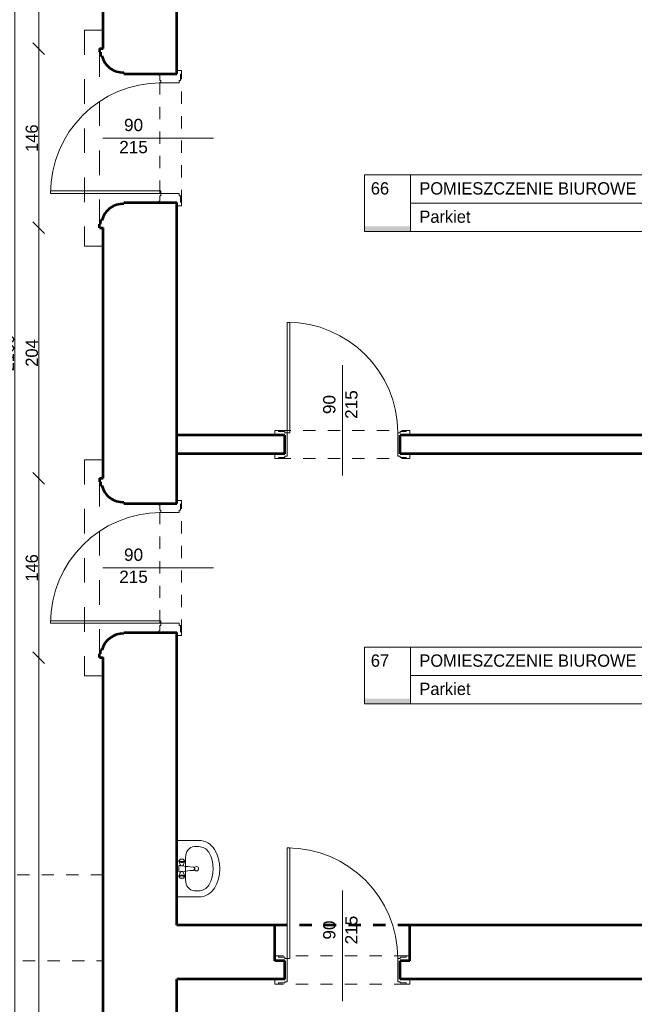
# Model space of a CAD drawing. Header units: inches. Extents: x -21887 to 84279, y -131485 to 67836.
# Tile 241 of 256: x 66622 to 71628, y 38926 to 46946. Entities that reach past the tile are written whole.
import ezdxf

# ---------------------------------------------------------------- set-up
doc = ezdxf.new("R2010")
doc.units = ezdxf.units.IN
doc.header["$MEASUREMENT"] = 0
doc.linetypes.add('Dashed', pattern=[400, 200, -200])
doc.linetypes.add('Dashed copy', pattern=[200, 100, -100])
doc.layers.get('0').update_dxf_attribs({"lineweight": 13})
doc.layers.get('Defpoints').update_dxf_attribs({"lineweight": 13})
for name, color, linetype, lineweight in [('AI_MURY', 7, 'Continuous', 53), ('Dimensioning', 7, 'Continuous', 13), ('DRZWI', 7, 'Continuous', 13), ('dzialowki', 7, 'Continuous', 53), ('Furniture & Equipment', 7, 'Continuous', 13), ('OPISY TABELKI', 7, 'Continuous', 13), ('PODCIAGI', 7, 'Continuous', 13)]:
    doc.layers.add(name, color=color, linetype=linetype, lineweight=lineweight)
doc.styles.add('GENERATED_STYLE_7', font='txt')
doc.styles.add('GENERATED_STYLE_8', font='txt')
doc.styles.add('GENERATED_STYLE_9', font='txt')
doc.styles.add('Style-Courier New', font='txt')
doc.dimstyles.new('Dimstyle_4', dxfattribs={"dimtxt": 100, "dimasz": 95, "dimexe": 0, "dimexo": 0, "dimgap": 0.09, "dimtad": 1, "dimdec": 0, "dimlfac": 0.1, "dimzin": 0, "dimdsep": 46, "dimlunit": 5, "dimtxsty": 'GENERATED_STYLE_7', "dimblk": 'ARROWHEAD_6', "dimcen": 0.09, "dimclrd": 161, "dimclre": 161, "dimclrt": 7, "dimadec": 0, "dimazin": 0, "dimtfac": 1, "dimtdec": 0, "dimtmove": 0, "dimatfit": 3, "dimfxl": 0, "dimtolj": 1, "dimtzin": 0, "dimarcsym": 0})

# ---------------------------------------------------------------- blocks, each defined once
blk = doc.blocks.new('Basin 01_59')
at = {"layer": 'Furniture & Equipment', "color": 9, "linetype": 'Continuous'}
for p, q in [((0, 350), (0, 171.8)), ((460, 350), (0, 350)), ((153.8, 321.1), (152.8, 318.2)), ((153.8, 321.1), (152.8, 318.2)), ((155.1, 323.5), (153.8, 321.1)), ((155.1, 323.5), (153.8, 321.1)), ((156.5, 325.5), (155.1, 323.5)), ((156.5, 325.5), (155.1, 323.5)), ((158.1, 327), (156.5, 325.5)), ((158.1, 327), (156.5, 325.5)), ((162.6, 330.7), (158.1, 327)), ((162.6, 330.7), (158.1, 327)), ((159.8, 327.9), (158.1, 327)), ((159.8, 327.9), (158.1, 327)), ((161.5, 328.2), (159.8, 327.9)), ((161.5, 328.2), (159.8, 327.9)), ((163.2, 327.9), (161.5, 328.2)), ((163.2, 327.9), (161.5, 328.2)), ((164.6, 331.8), (162.6, 330.7)), ((164.6, 331.8), (162.6, 330.7)), ((164.9, 327), (163.2, 327.9)), ((164.9, 327), (163.2, 327.9)), ((166.7, 332.2), (164.6, 331.8)), ((166.7, 332.2), (164.6, 331.8)), ((166.5, 325.5), (164.9, 327)), ((166.5, 325.5), (164.9, 327)), ((167.9, 323.5), (166.5, 325.5)), ((167.9, 323.5), (166.5, 325.5)), ((168.8, 331.8), (166.7, 332.2)), ((168.8, 331.8), (166.7, 332.2)), ((169.2, 321.1), (167.9, 323.5)), ((169.2, 321.1), (167.9, 323.5)), ((170.8, 330.7), (168.8, 331.8)), ((202.4, 320), (168.8, 331.8)), ((170.8, 330.7), (168.8, 331.8)), ((202.4, 320), (168.8, 331.8)), ((170.2, 318.2), (169.2, 321.1)), ((170.2, 318.2), (169.2, 321.1)), ((172.7, 329), (170.8, 330.7)), ((172.7, 329), (170.8, 330.7)), ((174.4, 326.6), (172.7, 329)), ((174.4, 326.6), (172.7, 329)), ((175.9, 323.6), (174.4, 326.6)), ((175.9, 323.6), (174.4, 326.6)), ((177.1, 320.2), (175.9, 323.6)), ((177.1, 320.2), (175.9, 323.6)), ((205.2, 331.2), (205, 330.7)), ((205.2, 331.2), (205, 330.7)), ((205, 330.7), (205, 330.2)), ((205, 330.7), (205, 330.2)), ((205, 330.2), (205, 318.2)), ((205, 330.2), (205, 318.2)), ((205.4, 331.7), (205.2, 331.2)), ((205.4, 331.7), (205.2, 331.2)), ((205.7, 332.1), (205.4, 331.7)), ((205.7, 332.1), (205.4, 331.7)), ((206.1, 332.5), (205.7, 332.1)), ((206.1, 332.5), (205.7, 332.1)), ((206.5, 332.8), (206.1, 332.5)), ((206.5, 332.8), (206.1, 332.5)), ((207, 333), (206.5, 332.8)), ((207, 333), (206.5, 332.8)), ((207.5, 333.2), (207, 333)), ((207.5, 333.2), (207, 333)), ((208, 333.2), (207.5, 333.2)), ((208, 333.2), (207.5, 333.2)), ((252, 333.2), (208, 333.2)), ((252, 333.2), (208, 333.2)), ((252.5, 333.2), (252, 333.2)), ((252.5, 333.2), (252, 333.2)), ((253, 333), (252.5, 333.2)), ((253, 333), (252.5, 333.2)), ((253.5, 332.8), (253, 333)), ((253.5, 332.8), (253, 333)), ((253.9, 332.5), (253.5, 332.8)), ((253.9, 332.5), (253.5, 332.8)), ((254.3, 332.1), (253.9, 332.5)), ((254.3, 332.1), (253.9, 332.5)), ((254.6, 331.7), (254.3, 332.1)), ((254.6, 331.7), (254.3, 332.1)), ((254.8, 331.2), (254.6, 331.7)), ((254.8, 331.2), (254.6, 331.7)), ((255, 330.7), (254.8, 331.2)), ((255, 330.7), (254.8, 331.2)), ((255, 330.2), (255, 330.7)), ((255, 330.2), (255, 330.7)), ((255, 318.2), (255, 330.2)), ((255, 318.2), (255, 330.2)), ((257.6, 320), (291.2, 331.8)), ((257.6, 320), (291.2, 331.8)), ((284.1, 323.6), (282.9, 320.2)), ((284.1, 323.6), (282.9, 320.2)), ((285.6, 326.6), (284.1, 323.6)), ((285.6, 326.6), (284.1, 323.6)), ((287.3, 329), (285.6, 326.6)), ((287.3, 329), (285.6, 326.6)), ((289.2, 330.7), (287.3, 329)), ((289.2, 330.7), (287.3, 329)), ((291.2, 331.8), (289.2, 330.7)), ((291.2, 331.8), (289.2, 330.7)), ((290.8, 321.1), (289.8, 318.2)), ((290.8, 321.1), (289.8, 318.2)), ((292.1, 323.5), (290.8, 321.1)), ((292.1, 323.5), (290.8, 321.1)), ((293.3, 332.2), (291.2, 331.8)), ((293.3, 332.2), (291.2, 331.8)), ((293.5, 325.5), (292.1, 323.5)), ((293.5, 325.5), (292.1, 323.5)), ((295.4, 331.8), (293.3, 332.2)), ((295.4, 331.8), (293.3, 332.2)), ((295.1, 327), (293.5, 325.5)), ((295.1, 327), (293.5, 325.5)), ((296.8, 327.9), (295.1, 327)), ((296.8, 327.9), (295.1, 327)), ((297.4, 330.7), (295.4, 331.8)), ((297.4, 330.7), (295.4, 331.8)), ((298.5, 328.2), (296.8, 327.9)), ((298.5, 328.2), (296.8, 327.9)), ((297.4, 330.7), (301.9, 327)), ((297.4, 330.7), (301.9, 327)), ((300.2, 327.9), (298.5, 328.2)), ((300.2, 327.9), (298.5, 328.2)), ((301.9, 327), (300.2, 327.9)), ((301.9, 327), (300.2, 327.9)), ((303.5, 325.5), (301.9, 327)), ((303.5, 325.5), (301.9, 327)), ((304.9, 323.5), (303.5, 325.5)), ((304.9, 323.5), (303.5, 325.5)), ((306.2, 321.1), (304.9, 323.5)), ((306.2, 321.1), (304.9, 323.5)), ((307.2, 318.2), (306.2, 321.1)), ((307.2, 318.2), (306.2, 321.1)), ((460, 350), (460, 171.8)), ((138.9, 278.2), (138.9, 278.2)), ((321.1, 278.2), (138.9, 278.2)), ((151.7, 311.7), (151.5, 308.2)), ((151.7, 311.7), (151.5, 308.2)), ((151.5, 308.2), (151.7, 304.7)), ((151.5, 308.2), (151.7, 304.7)), ((152.1, 315), (151.7, 311.7)), ((152.1, 315), (151.7, 311.7)), ((151.7, 304.7), (152.1, 301.4)), ((151.7, 304.7), (152.1, 301.4)), ((152.8, 318.2), (152.1, 315)), ((152.8, 318.2), (152.1, 315)), ((152.1, 301.4), (152.8, 298.2)), ((152.1, 301.4), (152.8, 298.2)), ((152.8, 298.2), (153.8, 295.3)), ((152.8, 298.2), (153.8, 295.3)), ((153.8, 295.3), (155.1, 292.9)), ((153.8, 295.3), (155.1, 292.9)), ((155.1, 292.9), (156.5, 290.9)), ((155.1, 292.9), (156.5, 290.9)), ((156.5, 290.9), (158.1, 289.4)), ((156.5, 290.9), (158.1, 289.4)), ((158.1, 289.4), (159.8, 288.5)), ((162.6, 285.6), (158.1, 289.4)), ((158.1, 289.4), (159.8, 288.5)), ((162.6, 285.6), (158.1, 289.4)), ((159.8, 288.5), (161.5, 288.2)), ((159.8, 288.5), (161.5, 288.2)), ((161.5, 288.2), (163.2, 288.5)), ((161.5, 288.2), (163.2, 288.5)), ((162.6, 285.6), (164.6, 284.6)), ((162.6, 285.6), (164.6, 284.6)), ((163.2, 288.5), (164.9, 289.4)), ((163.2, 288.5), (164.9, 289.4)), ((164.6, 284.6), (166.7, 284.2)), ((164.6, 284.6), (166.7, 284.2)), ((164.9, 289.4), (166.5, 290.9)), ((164.9, 289.4), (166.5, 290.9)), ((166.5, 290.9), (167.9, 292.9)), ((166.5, 290.9), (167.9, 292.9)), ((166.7, 284.2), (168.8, 284.6)), ((166.7, 284.2), (168.8, 284.6)), ((167.9, 292.9), (169.2, 295.3)), ((167.9, 292.9), (169.2, 295.3)), ((202.4, 296.4), (168.8, 284.6)), ((202.4, 296.4), (168.8, 284.6)), ((168.8, 284.6), (170.8, 285.6)), ((168.8, 284.6), (170.8, 285.6)), ((169.2, 295.3), (170.2, 298.2)), ((169.2, 295.3), (170.2, 298.2)), ((170.9, 315), (170.2, 318.2)), ((170.9, 315), (170.2, 318.2)), ((170.2, 298.2), (170.9, 301.4)), ((170.2, 298.2), (170.9, 301.4)), ((170.8, 285.6), (172.7, 287.4)), ((170.8, 285.6), (172.7, 287.4)), ((171.4, 311.7), (170.9, 315)), ((171.4, 311.7), (170.9, 315)), ((170.9, 301.4), (171.4, 304.7)), ((170.9, 301.4), (171.4, 304.7)), ((171.5, 308.2), (171.4, 311.7)), ((171.5, 308.2), (171.4, 311.7)), ((171.4, 304.7), (171.5, 308.2)), ((171.4, 304.7), (171.5, 308.2)), ((172.7, 287.4), (174.4, 289.8)), ((172.7, 287.4), (174.4, 289.8)), ((174.4, 289.8), (175.9, 292.8)), ((174.4, 289.8), (175.9, 292.8)), ((175.9, 292.8), (177.1, 296.2)), ((175.9, 292.8), (177.1, 296.2)), ((178, 316.4), (177.1, 320.2)), ((178, 316.4), (177.1, 320.2)), ((177.1, 296.2), (178, 300)), ((177.1, 296.2), (178, 300)), ((178.5, 312.4), (178, 316.4)), ((178.5, 312.4), (178, 316.4)), ((178, 300), (178.5, 304)), ((178, 300), (178.5, 304)), ((178.7, 308.2), (178.5, 312.4)), ((178.7, 308.2), (178.5, 312.4)), ((178.5, 304), (178.7, 308.2)), ((178.5, 304), (178.7, 308.2)), ((203.4, 319.5), (202.4, 320)), ((203.4, 319.5), (202.4, 320)), ((202.4, 296.4), (203.4, 296.9)), ((202.4, 296.4), (203.4, 296.9)), ((204.3, 318.6), (203.4, 319.5)), ((204.3, 318.6), (203.4, 319.5)), ((203.4, 296.9), (204.3, 297.8)), ((203.4, 296.9), (204.3, 297.8)), ((205.2, 317.4), (204.3, 318.6)), ((205.2, 317.4), (204.3, 318.6)), ((204.3, 297.8), (205.2, 299)), ((204.3, 297.8), (205.2, 299)), ((206.7, 318.2), (204.6, 318.2)), ((206.7, 318.2), (204.6, 318.2)), ((207.1, 298.2), (204.6, 298.2)), ((207.1, 298.2), (204.6, 298.2)), ((205, 298.2), (205, 296.2)), ((205, 298.2), (205, 296.2)), ((205, 296.2), (205, 295.7)), ((205, 296.2), (205, 295.7)), ((205, 295.7), (205.2, 295.2)), ((205, 295.7), (205.2, 295.2)), ((205.9, 315.9), (205.2, 317.4)), ((205.9, 315.9), (205.2, 317.4)), ((205.2, 299), (205.9, 300.5)), ((205.2, 299), (205.9, 300.5)), ((205.2, 295.2), (208.1, 288.3)), ((205.2, 295.2), (208.1, 288.3)), ((206.5, 314.2), (205.9, 315.9)), ((206.5, 314.2), (205.9, 315.9)), ((205.9, 300.5), (206.5, 302.2)), ((205.9, 300.5), (206.5, 302.2)), ((207, 312.3), (206.5, 314.2)), ((207, 312.3), (206.5, 314.2)), ((206.5, 302.2), (207, 304.1)), ((206.5, 302.2), (207, 304.1)), ((207.2, 310.3), (207, 312.3)), ((207.2, 310.3), (207, 312.3)), ((207, 304.1), (207.2, 306.1)), ((207, 304.1), (207.2, 306.1)), ((207.3, 308.2), (207.2, 310.3)), ((207.3, 308.2), (207.2, 310.3)), ((207.2, 306.1), (207.3, 308.2)), ((207.2, 306.1), (207.3, 308.2)), ((208, 288.6), (210.7, 276.6)), ((208, 288.6), (210.7, 276.6)), ((210.7, 276.6), (213, 260.3)), ((210.7, 276.6), (213, 260.3)), ((213, 260.4), (215, 239.3)), ((213, 260.4), (215, 239.3)), ((247, 260.4), (245, 239.3)), ((247, 260.4), (245, 239.3)), ((249.3, 276.6), (247, 260.3)), ((249.3, 276.6), (247, 260.3)), ((252, 288.6), (249.3, 276.6)), ((252, 288.6), (249.3, 276.6)), ((254.8, 295.2), (251.9, 288.3)), ((254.8, 295.2), (251.9, 288.3)), ((252.8, 310.3), (252.7, 308.2)), ((252.8, 310.3), (252.7, 308.2)), ((252.7, 308.2), (252.8, 306.1)), ((252.7, 308.2), (252.8, 306.1)), ((253, 312.3), (252.8, 310.3)), ((253, 312.3), (252.8, 310.3)), ((252.8, 306.1), (253, 304.1)), ((252.8, 306.1), (253, 304.1)), ((253.5, 314.2), (253, 312.3)), ((253.5, 314.2), (253, 312.3)), ((253, 304.1), (253.5, 302.2)), ((253, 304.1), (253.5, 302.2)), ((255.4, 298.2), (253.2, 298.2)), ((255.4, 298.2), (253.2, 298.2)), ((255.4, 318.2), (253.5, 318.2)), ((255.4, 318.2), (253.5, 318.2)), ((254.1, 315.9), (253.5, 314.2)), ((254.1, 315.9), (253.5, 314.2)), ((253.5, 302.2), (254.1, 300.5)), ((253.5, 302.2), (254.1, 300.5)), ((254.8, 317.4), (254.1, 315.9)), ((254.8, 317.4), (254.1, 315.9)), ((254.1, 300.5), (254.8, 299)), ((254.1, 300.5), (254.8, 299)), ((255.7, 318.6), (254.8, 317.4)), ((255.7, 318.6), (254.8, 317.4)), ((254.8, 299), (255.7, 297.8)), ((254.8, 299), (255.7, 297.8)), ((254.8, 295.2), (255, 295.7)), ((254.8, 295.2), (255, 295.7)), ((255, 296.2), (255, 298.2)), ((255, 296.2), (255, 298.2)), ((255, 295.7), (255, 296.2)), ((255, 295.7), (255, 296.2)), ((256.6, 319.5), (255.7, 318.6)), ((256.6, 319.5), (255.7, 318.6)), ((255.7, 297.8), (256.6, 296.9)), ((255.7, 297.8), (256.6, 296.9)), ((257.6, 320), (256.6, 319.5)), ((257.6, 320), (256.6, 319.5)), ((256.6, 296.9), (257.6, 296.4)), ((256.6, 296.9), (257.6, 296.4)), ((257.6, 296.4), (291.2, 284.6)), ((257.6, 296.4), (291.2, 284.6)), ((281.5, 312.4), (281.3, 308.2)), ((281.5, 312.4), (281.3, 308.2)), ((281.3, 308.2), (281.5, 304)), ((281.3, 308.2), (281.5, 304)), ((282, 316.4), (281.5, 312.4)), ((282, 316.4), (281.5, 312.4)), ((281.5, 304), (282, 300)), ((281.5, 304), (282, 300)), ((282.9, 320.2), (282, 316.4)), ((282.9, 320.2), (282, 316.4)), ((282, 300), (282.9, 296.2)), ((282, 300), (282.9, 296.2)), ((282.9, 296.2), (284.1, 292.8)), ((282.9, 296.2), (284.1, 292.8)), ((284.1, 292.8), (285.6, 289.8)), ((284.1, 292.8), (285.6, 289.8)), ((285.6, 289.8), (287.3, 287.4)), ((285.6, 289.8), (287.3, 287.4)), ((287.3, 287.4), (289.2, 285.6)), ((287.3, 287.4), (289.2, 285.6)), ((288.6, 311.7), (288.5, 308.2)), ((288.6, 311.7), (288.5, 308.2)), ((288.5, 308.2), (288.6, 304.7)), ((288.5, 308.2), (288.6, 304.7)), ((289.1, 315), (288.6, 311.7)), ((289.1, 315), (288.6, 311.7)), ((288.6, 304.7), (289.1, 301.4)), ((288.6, 304.7), (289.1, 301.4)), ((289.8, 318.2), (289.1, 315)), ((289.8, 318.2), (289.1, 315)), ((289.1, 301.4), (289.8, 298.2)), ((289.1, 301.4), (289.8, 298.2)), ((289.2, 285.6), (291.2, 284.6)), ((289.2, 285.6), (291.2, 284.6)), ((289.8, 298.2), (290.8, 295.3)), ((289.8, 298.2), (290.8, 295.3)), ((290.8, 295.3), (292.1, 292.9)), ((290.8, 295.3), (292.1, 292.9)), ((291.2, 284.6), (293.3, 284.2)), ((291.2, 284.6), (293.3, 284.2)), ((292.1, 292.9), (293.5, 290.9)), ((292.1, 292.9), (293.5, 290.9)), ((293.3, 284.2), (295.4, 284.6)), ((293.3, 284.2), (295.4, 284.6)), ((293.5, 290.9), (295.1, 289.4)), ((293.5, 290.9), (295.1, 289.4)), ((295.1, 289.4), (296.8, 288.5)), ((295.1, 289.4), (296.8, 288.5)), ((295.4, 284.6), (297.4, 285.6)), ((295.4, 284.6), (297.4, 285.6)), ((296.8, 288.5), (298.5, 288.2)), ((296.8, 288.5), (298.5, 288.2)), ((297.4, 285.6), (301.9, 289.4)), ((297.4, 285.6), (301.9, 289.4)), ((298.5, 288.2), (300.2, 288.5)), ((298.5, 288.2), (300.2, 288.5)), ((300.2, 288.5), (301.9, 289.4)), ((300.2, 288.5), (301.9, 289.4)), ((301.9, 289.4), (303.5, 290.9)), ((301.9, 289.4), (303.5, 290.9)), ((303.5, 290.9), (304.9, 292.9)), ((303.5, 290.9), (304.9, 292.9)), ((304.9, 292.9), (306.2, 295.3)), ((304.9, 292.9), (306.2, 295.3)), ((306.2, 295.3), (307.2, 298.2)), ((306.2, 295.3), (307.2, 298.2)), ((307.9, 315), (307.2, 318.2)), ((307.9, 315), (307.2, 318.2)), ((307.2, 298.2), (307.9, 301.4)), ((307.2, 298.2), (307.9, 301.4)), ((308.3, 311.7), (307.9, 315)), ((308.3, 311.7), (307.9, 315)), ((307.9, 301.4), (308.3, 304.7)), ((307.9, 301.4), (308.3, 304.7)), ((308.5, 308.2), (308.3, 311.7)), ((308.5, 308.2), (308.3, 311.7)), ((308.3, 304.7), (308.5, 308.2)), ((308.3, 304.7), (308.5, 308.2)), ((50, 207.5), (50, 171.8)), ((215, 239.3), (216.8, 216.1)), ((215, 239.3), (216.8, 216.1)), ((217, 214), (216.8, 216.1)), ((217, 214), (216.8, 216.1)), ((217, 213.9), (217, 214)), ((217, 213.9), (217, 214)), ((217.6, 211.9), (217, 213.9)), ((217.6, 211.9), (217, 213.9)), ((218.6, 210.1), (217.6, 211.9)), ((218.6, 210.1), (217.6, 211.9)), ((220, 208.3), (218.6, 210.1)), ((220, 208.3), (218.6, 210.1)), ((221.6, 206.9), (220, 208.3)), ((221.6, 206.9), (220, 208.3)), ((223.5, 205.7), (221.6, 206.9)), ((223.5, 205.7), (221.6, 206.9)), ((225.6, 204.9), (223.5, 205.7)), ((225.6, 204.9), (223.5, 205.7)), ((225, 204.9), (223.9, 205.6)), ((226.6, 204.2), (225, 204.9)), ((227.7, 204.3), (225.6, 204.9)), ((227.7, 204.3), (225.6, 204.9)), ((228.3, 203.8), (226.6, 204.2)), ((230, 204.2), (227.7, 204.3)), ((230, 204.2), (227.7, 204.3)), ((230, 203.7), (228.3, 203.8)), ((232.3, 204.3), (230, 204.2)), ((232.3, 204.3), (230, 204.2)), ((231.7, 203.8), (230, 203.7)), ((233.4, 204.2), (231.7, 203.8)), ((234.4, 204.9), (232.3, 204.3)), ((234.4, 204.9), (232.3, 204.3)), ((235, 204.9), (233.4, 204.2)), ((236.5, 205.7), (234.4, 204.9)), ((236.5, 205.7), (234.4, 204.9)), ((236.1, 205.6), (235, 204.9)), ((238.4, 206.9), (236.5, 205.7)), ((238.4, 206.9), (236.5, 205.7)), ((240, 208.3), (238.4, 206.9)), ((240, 208.3), (238.4, 206.9)), ((241.4, 210.1), (240, 208.3)), ((241.4, 210.1), (240, 208.3)), ((242.4, 211.9), (241.4, 210.1)), ((242.4, 211.9), (241.4, 210.1)), ((243, 213.9), (242.4, 211.9)), ((243, 213.9), (242.4, 211.9)), ((243.2, 216.1), (243, 214)), ((243.2, 216.1), (243, 214)), ((243, 213.9), (243, 214)), ((243, 213.9), (243, 214)), ((245, 239.3), (243.2, 216.1)), ((245, 239.3), (243.2, 216.1)), ((410, 207.5), (410, 171.8))]:
    blk.add_line(p, q, dxfattribs=at)
at = {"layer": 'Furniture & Equipment', "color": 9, "linetype": 'Continuous', "flags": 128}
for points in [[(138.9, 278.2), (121.6, 276.9), (104.9, 272.8), (89.5, 266.3), (76, 257.5), (65, 246.8), (56.8, 234.5), (51.7, 221.3), (50, 207.5)], [(410, 207.5), (408.3, 221.3), (403.2, 234.5), (395, 246.8), (384, 257.5), (370.5, 266.3), (355.1, 272.8), (338.4, 276.9), (321.1, 278.2)], [(0, 171.8), (1.2, 152.1), (5, 132.7), (11.1, 114.1), (19.5, 96.5), (30.1, 80.2), (42.7, 65.6), (56.9, 52.9), (72.7, 42.3)], [(50, 171.8), (50.8, 159.2), (53.2, 146.8), (57.1, 134.9), (62.5, 123.6), (69.3, 113.2), (77.3, 103.8), (86.4, 95.7), (96.5, 89)], [(363.5, 89), (373.6, 95.7), (382.7, 103.8), (390.7, 113.2), (397.5, 123.6), (402.9, 134.9), (406.8, 146.8), (409.2, 159.2), (410, 171.8)], [(387.3, 42.3), (403.1, 52.9), (417.3, 65.6), (429.9, 80.2), (440.5, 96.5), (448.9, 114.1), (455, 132.7), (458.8, 152.1), (460, 171.8)], [(96.5, 89), (128, 73.4), (161.1, 62.2), (195.3, 55.3), (230, 53), (264.7, 55.3), (298.9, 62.2), (332, 73.4), (363.5, 89)], [(72.7, 42.3), (109.8, 24), (148.8, 10.8), (189.1, 2.7), (230, 0), (270.9, 2.7), (311.2, 10.8), (350.2, 24), (387.3, 42.3)]]:
    blk.add_lwpolyline(points, dxfattribs=at)
at = {"layer": 'Furniture & Equipment', "color": 9, "linetype": 'Continuous'}
blk.add_circle((230, 188.9), 17.5, dxfattribs=at)
blk = doc.blocks.new('ARROWHEAD_6')
at = {"color": 0, "linetype": 'Continuous'}
for p, q in [((0, 0), (-1, 0)), ((-0.5, -0.5), (0.5, 0.5))]:
    blk.add_line(p, q, dxfattribs=at)
blk = doc.blocks.new('*U325')
at = {"layer": 'Defpoints', "color": 0, "linetype": 'Continuous'}
for p in [(66582.8, 55030.7), (67300.5, 55030.7), (67300.5, 33430.7)]:
    blk.add_point(p, dxfattribs=at)
at = {"layer": 'Dimensioning', "color": 161, "linetype": 'Continuous', "lineweight": -2}
for p, q in [((66583, 55030.7), (66582.8, 55030.7)), ((66582.8, 33525.7), (66582.8, 54935.7)), ((66583, 33430.7), (66582.8, 33430.7))]:
    blk.add_line(p, q, dxfattribs=at)
at = {"layer": 'Dimensioning', "color": 161, "linetype": 'Continuous', "lineweight": -2, "xscale": 95, "yscale": 95, "zscale": 95}
for p, rotation in [((66582.8, 55030.7), 90), ((66582.8, 33430.7), 270)]:
    blk.add_blockref('ARROWHEAD_6', p, dxfattribs=dict(at, rotation=rotation))
at = {"layer": 'Dimensioning', "color": 7, "linetype": 'Continuous', "insert": (66526.5, 44230.7), "char_height": 100, "attachment_point": 5, "rotation": 90, "style": 'GENERATED_STYLE_7'}
blk.add_mtext('2160', dxfattribs=at)
blk = doc.blocks.new('*D2266')
at = {"layer": 'Defpoints'}
for p in [(66582.8, 55030.7), (67300.5, 55030.7), (66582.8, 44230.7), (67300.5, 33430.7)]:
    blk.add_point(p, dxfattribs=at)
at = {"layer": 'Dimensioning', "color": 161, "linetype": 'Continuous'}
blk.add_blockref('*U325', (0, 0), dxfattribs=at)
blk = doc.blocks.new('*U613')
at = {"layer": 'Defpoints', "color": 0, "linetype": 'Continuous'}
for p in [(66776.9, 41750.7), (67300.5, 41750.7), (67300.5, 35410.7)]:
    blk.add_point(p, dxfattribs=at)
at = {"layer": 'Dimensioning', "color": 161, "linetype": 'Continuous', "lineweight": -2}
for p, q in [((66777.1, 41750.7), (66776.9, 41750.7)), ((66776.9, 35505.7), (66776.9, 41655.7)), ((66777.1, 35410.7), (66776.9, 35410.7))]:
    blk.add_line(p, q, dxfattribs=at)
at = {"layer": 'Dimensioning', "color": 161, "linetype": 'Continuous', "lineweight": -2, "xscale": 95, "yscale": 95, "zscale": 95}
for p, rotation in [((66776.9, 41750.7), 90), ((66776.9, 35410.7), 270)]:
    blk.add_blockref('ARROWHEAD_6', p, dxfattribs=dict(at, rotation=rotation))
at = {"layer": 'Dimensioning', "color": 7, "linetype": 'Continuous', "insert": (66720.6, 38580.7), "char_height": 100, "attachment_point": 5, "rotation": 90, "style": 'GENERATED_STYLE_7'}
blk.add_mtext('634', dxfattribs=at)
blk = doc.blocks.new('*D2837')
at = {"layer": 'Defpoints'}
for p in [(66776.9, 41750.7), (67300.5, 41750.7), (66776.9, 38580.7), (67300.5, 35410.7)]:
    blk.add_point(p, dxfattribs=at)
at = {"layer": 'Dimensioning', "color": 161, "linetype": 'Continuous'}
blk.add_blockref('*U613', (0, 0), dxfattribs=at)
blk = doc.blocks.new('*U614')
at = {"layer": 'Defpoints', "color": 0, "linetype": 'Continuous'}
for p in [(66776.9, 43210.7), (67300.5, 43210.7), (67300.5, 41750.7)]:
    blk.add_point(p, dxfattribs=at)
at = {"layer": 'Dimensioning', "color": 161, "linetype": 'Continuous', "lineweight": -2}
for p, q in [((66777.1, 43210.7), (66776.9, 43210.7)), ((66776.9, 41845.7), (66776.9, 43115.7)), ((66777.1, 41750.7), (66776.9, 41750.7))]:
    blk.add_line(p, q, dxfattribs=at)
at = {"layer": 'Dimensioning', "color": 161, "linetype": 'Continuous', "lineweight": -2, "xscale": 95, "yscale": 95, "zscale": 95}
for p, rotation in [((66776.9, 43210.7), 90), ((66776.9, 41750.7), 270)]:
    blk.add_blockref('ARROWHEAD_6', p, dxfattribs=dict(at, rotation=rotation))
at = {"layer": 'Dimensioning', "color": 7, "linetype": 'Continuous', "insert": (66720.6, 42480.7), "char_height": 100, "attachment_point": 5, "rotation": 90, "style": 'GENERATED_STYLE_7'}
blk.add_mtext('146', dxfattribs=at)
blk = doc.blocks.new('*D2838')
at = {"layer": 'Defpoints'}
for p in [(66776.9, 43210.7), (67300.5, 43210.7), (66776.9, 42480.7), (67300.5, 41750.7)]:
    blk.add_point(p, dxfattribs=at)
at = {"layer": 'Dimensioning', "color": 161, "linetype": 'Continuous'}
blk.add_blockref('*U614', (0, 0), dxfattribs=at)
blk = doc.blocks.new('*U615')
at = {"layer": 'Defpoints', "color": 0, "linetype": 'Continuous'}
for p in [(66776.9, 45250.7), (67300.5, 45250.7), (67300.5, 43210.7)]:
    blk.add_point(p, dxfattribs=at)
at = {"layer": 'Dimensioning', "color": 161, "linetype": 'Continuous', "lineweight": -2}
for p, q in [((66777.1, 45250.7), (66776.9, 45250.7)), ((66776.9, 43305.7), (66776.9, 45155.7)), ((66777.1, 43210.7), (66776.9, 43210.7))]:
    blk.add_line(p, q, dxfattribs=at)
at = {"layer": 'Dimensioning', "color": 161, "linetype": 'Continuous', "lineweight": -2, "xscale": 95, "yscale": 95, "zscale": 95}
for p, rotation in [((66776.9, 45250.7), 90), ((66776.9, 43210.7), 270)]:
    blk.add_blockref('ARROWHEAD_6', p, dxfattribs=dict(at, rotation=rotation))
at = {"layer": 'Dimensioning', "color": 7, "linetype": 'Continuous', "insert": (66720.6, 44230.7), "char_height": 100, "attachment_point": 5, "rotation": 90, "style": 'GENERATED_STYLE_7'}
blk.add_mtext('204', dxfattribs=at)
blk = doc.blocks.new('*D2839')
at = {"layer": 'Defpoints'}
for p in [(66776.9, 45250.7), (67300.5, 45250.7), (66776.9, 44230.7), (67300.5, 43210.7)]:
    blk.add_point(p, dxfattribs=at)
at = {"layer": 'Dimensioning', "color": 161, "linetype": 'Continuous'}
blk.add_blockref('*U615', (0, 0), dxfattribs=at)
blk = doc.blocks.new('*U616')
at = {"layer": 'Defpoints', "color": 0, "linetype": 'Continuous'}
for p in [(66776.9, 46710.7), (67300.5, 46710.7), (67300.5, 45250.7)]:
    blk.add_point(p, dxfattribs=at)
at = {"layer": 'Dimensioning', "color": 161, "linetype": 'Continuous', "lineweight": -2}
for p, q in [((66777.1, 46710.7), (66776.9, 46710.7)), ((66776.9, 45345.7), (66776.9, 46615.7)), ((66777.1, 45250.7), (66776.9, 45250.7))]:
    blk.add_line(p, q, dxfattribs=at)
at = {"layer": 'Dimensioning', "color": 161, "linetype": 'Continuous', "lineweight": -2, "xscale": 95, "yscale": 95, "zscale": 95}
for p, rotation in [((66776.9, 46710.7), 90), ((66776.9, 45250.7), 270)]:
    blk.add_blockref('ARROWHEAD_6', p, dxfattribs=dict(at, rotation=rotation))
at = {"layer": 'Dimensioning', "color": 7, "linetype": 'Continuous', "insert": (66720.6, 45980.7), "char_height": 100, "attachment_point": 5, "rotation": 90, "style": 'GENERATED_STYLE_7'}
blk.add_mtext('146', dxfattribs=at)
blk = doc.blocks.new('*D2840')
at = {"layer": 'Defpoints'}
for p in [(66776.9, 46710.7), (67300.5, 46710.7), (66776.9, 45980.7), (67300.5, 45250.7)]:
    blk.add_point(p, dxfattribs=at)
at = {"layer": 'Dimensioning', "color": 161, "linetype": 'Continuous'}
blk.add_blockref('*U616', (0, 0), dxfattribs=at)
blk = doc.blocks.new('*U617')
at = {"layer": 'Defpoints', "color": 0, "linetype": 'Continuous'}
for p in [(66776.9, 48750.7), (67300.5, 48750.7), (67300.5, 46710.7)]:
    blk.add_point(p, dxfattribs=at)
at = {"layer": 'Dimensioning', "color": 161, "linetype": 'Continuous', "lineweight": -2}
for p, q in [((66777.1, 48750.7), (66776.9, 48750.7)), ((66776.9, 46805.7), (66776.9, 48655.7)), ((66777.1, 46710.7), (66776.9, 46710.7))]:
    blk.add_line(p, q, dxfattribs=at)
at = {"layer": 'Dimensioning', "color": 161, "linetype": 'Continuous', "lineweight": -2, "xscale": 95, "yscale": 95, "zscale": 95}
for p, rotation in [((66776.9, 48750.7), 90), ((66776.9, 46710.7), 270)]:
    blk.add_blockref('ARROWHEAD_6', p, dxfattribs=dict(at, rotation=rotation))
at = {"layer": 'Dimensioning', "color": 7, "linetype": 'Continuous', "insert": (66720.6, 47730.7), "char_height": 100, "attachment_point": 5, "rotation": 90, "style": 'GENERATED_STYLE_7'}
blk.add_mtext('204', dxfattribs=at)
blk = doc.blocks.new('*D2841')
at = {"layer": 'Defpoints'}
for p in [(66776.9, 48750.7), (67300.5, 48750.7), (66776.9, 47730.7), (67300.5, 46710.7)]:
    blk.add_point(p, dxfattribs=at)
at = {"layer": 'Dimensioning', "color": 161, "linetype": 'Continuous'}
blk.add_blockref('*U617', (0, 0), dxfattribs=at)

msp = doc.modelspace()

# ---------------------------------------------------------------- hatches: boundary and pattern name
at = {"layer": 'OPISY TABELKI', "extrusion": (0, 0, -1)}
for points in [[(-69805.2, 45220.6), (-69805.2, 45262.8), (-69428.8, 45262.8), (-69428.8, 45220.6)], [(-69805.2, 41374.6), (-69805.2, 41416.8), (-69428.8, 41416.8), (-69428.8, 41374.6)]]:
    msp.add_hatch(color=7, dxfattribs=at).paths.add_polyline_path(points, flags=16)

# ---------------------------------------------------------------- linework, layer by layer
at = {"layer": 'AI_MURY', "color": 7, "linetype": 'Continuous'}
for p, q in [((67900.5, 46505.7), (67900.5, 48955.7)), ((67300.5, 46710.7), (67300.5, 48750.7)), ((67270.5, 46710.7), (67300.5, 46710.7)), ((67270.5, 46710.7), (67270.5, 46680.7)), ((67280.5, 46680.7), (67270.5, 46680.7)), ((67280.5, 46680.7), (67280.5, 46650.7)), ((67290.5, 46650.7), (67280.5, 46650.7)), ((67470.5, 46505.7), (67470.5, 46515.7)), ((67470.5, 46505.7), (67900.5, 46505.7)), ((67470.5, 45455.7), (67470.5, 45445.7)), ((67470.5, 45455.7), (67900.5, 45455.7)), ((67900.5, 43005.7), (67900.5, 45455.7)), ((67290.5, 45310.7), (67280.5, 45310.7)), ((67280.5, 45280.7), (67280.5, 45310.7)), ((67280.5, 45280.7), (67270.5, 45280.7)), ((67270.5, 45250.7), (67270.5, 45280.7)), ((67270.5, 45250.7), (67300.5, 45250.7)), ((67300.5, 43210.7), (67300.5, 45250.7)), ((67270.5, 43210.7), (67300.5, 43210.7)), ((67270.5, 43210.7), (67270.5, 43180.7)), ((67280.5, 43180.7), (67270.5, 43180.7)), ((67280.5, 43180.7), (67280.5, 43150.7)), ((67290.5, 43150.7), (67280.5, 43150.7)), ((67470.5, 43005.7), (67470.5, 43015.7)), ((67470.5, 43005.7), (67900.5, 43005.7)), ((67470.5, 41955.7), (67470.5, 41945.7)), ((67470.5, 41955.7), (67900.5, 41955.7)), ((67900.5, 39570.7), (67900.5, 41955.7)), ((67290.5, 41810.7), (67280.5, 41810.7)), ((67280.5, 41780.7), (67280.5, 41810.7)), ((67280.5, 41780.7), (67270.5, 41780.7)), ((67270.5, 41750.7), (67270.5, 41780.7)), ((67270.5, 41750.7), (67300.5, 41750.7)), ((67300.5, 35410.7), (67300.5, 41750.7)), ((68700.5, 39570.7), (67900.5, 39570.7)), ((68700.5, 39280.7), (68700.5, 39570.7)), ((73700.5, 39570.7), (69800.5, 39570.7)), ((69800.5, 39280.7), (69800.5, 39570.7)), ((68780.5, 39280.7), (68700.5, 39280.7)), ((68780.5, 39130.7), (68780.5, 39280.7)), ((69800.5, 39280.7), (69720.5, 39280.7)), ((69720.5, 39130.7), (69720.5, 39280.7)), ((68700.5, 39130.7), (67900.5, 39130.7)), ((67900.5, 35205.7), (67900.5, 39130.7)), ((68780.5, 39130.7), (68700.5, 39130.7)), ((69800.5, 39130.7), (69720.5, 39130.7)), ((73700.5, 39130.7), (69800.5, 39130.7))]:
    msp.add_line(p, q, dxfattribs=at)
at = {"layer": 'AI_MURY', "color": 7, "linetype": 'Dashed copy'}
msp.add_line((69800.5, 39570.7), (68700.5, 39570.7), dxfattribs=at)
at = {"layer": 'AI_MURY', "color": 7, "linetype": 'Continuous'}
for centre, start, end in [((67465.1, 46695.7), 194.44004, 271.72608), ((67465.1, 45265.8), 88.27392, 165.55996), ((67465.1, 43195.7), 194.44004, 271.72608), ((67465.1, 41765.8), 88.27392, 165.55996)]:
    msp.add_arc(centre, 180, start, end, dxfattribs=at)
at = {"layer": 'DRZWI', "color": 49, "linetype": 'Dashed'}
for p, q in [((67150.5, 46860.7), (67150.5, 45100.7)), ((67300.5, 46860.7), (67150.5, 46860.7)), ((67300.5, 45100.7), (67150.5, 45100.7)), ((67150.5, 43360.7), (67150.5, 41600.7)), ((67300.5, 43360.7), (67150.5, 43360.7)), ((67300.5, 41600.7), (67150.5, 41600.7))]:
    msp.add_line(p, q, dxfattribs=at)
at = {"layer": 'DRZWI', "color": 7, "linetype": 'Dashed'}
for p, q in [((67270.5, 46680.7), (67270.5, 45280.7)), ((67270.5, 43180.7), (67270.5, 41780.7))]:
    msp.add_line(p, q, dxfattribs=at)
at = {"layer": 'DRZWI', "color": 5, "linetype": 'Continuous'}
for p, q in [((67940.5, 46530.7), (67900.5, 46530.7)), ((67940.5, 46500.7), (67940.5, 46530.7)), ((67762, 46450.7), (67762, 46490.7)), ((67762, 46450.7), (67772, 46450.7)), ((67772, 46450.7), (67772, 46430.7)), ((67920.5, 46450.7), (67920.5, 46430.7)), ((67930.5, 46450.7), (67920.5, 46450.7)), ((67930.5, 46450.7), (67930.5, 46500.7)), ((67940.5, 46500.7), (67930.5, 46500.7)), ((67772, 46430.7), (67920.5, 46430.7)), ((67298.8, 45980.7), (68198.8, 45980.7)), ((66872, 45550.7), (67772, 45550.7)), ((66872, 45550.7), (66872, 45530.7)), ((67772, 45550.7), (67772, 45530.7)), ((66872, 45530.7), (67772, 45530.7)), ((67762, 45510.7), (67772, 45510.7)), ((67762, 45510.7), (67762, 45470.7)), ((67772, 45530.7), (67920.5, 45530.7)), ((67772, 45510.7), (67772, 45530.7)), ((67920.5, 45510.7), (67920.5, 45530.7)), ((67930.5, 45510.7), (67920.5, 45510.7)), ((67930.5, 45510.7), (67930.5, 45460.7)), ((67940.5, 45430.7), (67900.5, 45430.7)), ((67940.5, 45460.7), (67930.5, 45460.7)), ((67940.5, 45460.7), (67940.5, 45430.7)), ((67762, 42950.7), (67762, 42990.7)), ((67940.5, 43030.7), (67900.5, 43030.7)), ((67930.5, 42950.7), (67930.5, 43000.7)), ((67940.5, 43000.7), (67930.5, 43000.7)), ((67940.5, 43000.7), (67940.5, 43030.7)), ((67762, 42950.7), (67772, 42950.7)), ((67772, 42950.7), (67772, 42930.7)), ((67772, 42930.7), (67920.5, 42930.7)), ((67920.5, 42950.7), (67920.5, 42930.7)), ((67930.5, 42950.7), (67920.5, 42950.7)), ((67298.8, 42480.7), (68198.8, 42480.7)), ((66872, 42050.7), (67772, 42050.7)), ((66872, 42050.7), (66872, 42030.7)), ((66872, 42030.7), (67772, 42030.7)), ((67772, 42050.7), (67772, 42030.7)), ((67772, 42030.7), (67920.5, 42030.7)), ((67772, 42010.7), (67772, 42030.7)), ((67920.5, 42010.7), (67920.5, 42030.7)), ((67762, 42010.7), (67772, 42010.7)), ((67762, 42010.7), (67762, 41970.7)), ((67930.5, 42010.7), (67920.5, 42010.7)), ((67930.5, 42010.7), (67930.5, 41960.7)), ((67940.5, 41960.7), (67930.5, 41960.7)), ((67940.5, 41960.7), (67940.5, 41930.7)), ((67940.5, 41930.7), (67900.5, 41930.7)), ((68820.5, 40200.7), (68800.5, 40200.7)), ((68800.5, 40200.7), (68800.5, 39300.7)), ((68820.5, 40200.7), (68820.5, 39300.7)), ((69250.5, 38952), (69250.5, 39852)), ((68730.5, 39320.7), (68700.5, 39320.7)), ((68700.5, 39320.7), (68700.5, 39280.7)), ((68730.5, 39320.7), (68730.5, 39310.7)), ((68780.5, 39310.7), (68730.5, 39310.7)), ((68780.5, 39310.7), (68780.5, 39300.7)), ((68780.5, 39300.7), (68800.5, 39300.7)), ((68820.5, 39300.7), (68800.5, 39300.7)), ((68800.5, 39300.7), (68800.5, 39110.7)), ((69720.5, 39300.7), (69700.5, 39300.7)), ((69700.5, 39300.7), (69700.5, 39110.7)), ((69720.5, 39310.7), (69720.5, 39300.7)), ((69720.5, 39310.7), (69770.5, 39310.7)), ((69770.5, 39320.7), (69770.5, 39310.7)), ((69770.5, 39320.7), (69800.5, 39320.7)), ((69800.5, 39320.7), (69800.5, 39280.7)), ((68700.5, 39090.7), (68700.5, 39130.7)), ((68730.5, 39090.7), (68700.5, 39090.7)), ((68780.5, 39100.7), (68730.5, 39100.7)), ((68730.5, 39090.7), (68730.5, 39100.7)), ((68780.5, 39110.7), (68800.5, 39110.7)), ((68780.5, 39100.7), (68780.5, 39110.7)), ((69720.5, 39110.7), (69700.5, 39110.7)), ((69720.5, 39100.7), (69720.5, 39110.7)), ((69720.5, 39100.7), (69770.5, 39100.7)), ((69770.5, 39090.7), (69770.5, 39100.7)), ((69770.5, 39090.7), (69800.5, 39090.7)), ((69800.5, 39090.7), (69800.5, 39130.7))]:
    msp.add_line(p, q, dxfattribs=at)
at = {"layer": 'DRZWI', "color": 5, "linetype": 'Dashed copy'}
for p, q in [((67762, 45535.7), (67762, 46450.7)), ((67940.5, 45460.7), (67940.5, 46500.7)), ((67940.5, 41960.7), (67940.5, 43000.7)), ((67762, 42035.7), (67762, 42950.7)), ((69770.5, 39320.7), (68730.5, 39320.7)), ((69770.5, 39090.6), (68730.5, 39090.6))]:
    msp.add_line(p, q, dxfattribs=at)
at = {"layer": 'DRZWI', "color": 7, "linetype": 'Continuous'}
for centre, radius, start, end in [((67762, 46505.7), 15, 180, 270), ((67772, 45530.7), 900, 90, 180), ((67762, 45455.7), 15, 90, 180), ((67762, 43005.7), 15, 180, 270), ((67772, 42030.7), 900, 90, 180), ((67762, 41955.7), 15, 90, 180)]:
    msp.add_arc(centre, radius, start, end, dxfattribs=at)
at = {"layer": 'DRZWI', "color": 5, "linetype": 'Continuous'}
msp.add_arc((68800.5, 39300.7), 900, 0, 90, dxfattribs=at)
at = {"layer": 'dzialowki', "color": 12, "linetype": 'Continuous'}
for p, q in [((68780.5, 43560.7), (67900.5, 43560.7)), ((68780.5, 43410.7), (68780.5, 43560.7)), ((73700.5, 43560.7), (69720.5, 43560.7)), ((69720.5, 43410.7), (69720.5, 43560.7)), ((68780.5, 43410.7), (67900.5, 43410.7)), ((73700.5, 43410.7), (69720.5, 43410.7))]:
    msp.add_line(p, q, dxfattribs=at)
at = {"layer": 'OPISY TABELKI', "color": 7, "linetype": 'Continuous'}
for p, q in [((69428.8, 45681.4), (72298.6, 45681.4)), ((69428.8, 45681.4), (69428.8, 45220.6)), ((69805.2, 45681.4), (69805.2, 45220.6)), ((69805.2, 45451), (72298.6, 45451)), ((69428.8, 45220.6), (72298.6, 45220.6)), ((69428.8, 41835.4), (72298.6, 41835.4)), ((69428.8, 41835.4), (69428.8, 41374.6)), ((69805.2, 41835.4), (69805.2, 41374.6)), ((69805.2, 41605), (72298.6, 41605)), ((69428.8, 41374.6), (72298.6, 41374.6))]:
    msp.add_line(p, q, dxfattribs=at)
at = {"layer": 'PODCIAGI', "color": 5, "linetype": 'Continuous'}
for p, q in [((68820.5, 44480.7), (68800.5, 44480.7)), ((68800.5, 44480.7), (68800.5, 43580.7)), ((68820.5, 44480.7), (68820.5, 43580.7)), ((69250.5, 43232), (69250.5, 44132)), ((68730.5, 43600.7), (68700.5, 43600.7)), ((68700.5, 43600.7), (68700.5, 43560.7)), ((68730.5, 43600.7), (68730.5, 43590.7)), ((68780.5, 43590.7), (68730.5, 43590.7)), ((68780.5, 43590.7), (68780.5, 43580.7)), ((68780.5, 43580.7), (68800.5, 43580.7)), ((68800.5, 43580.7), (68800.5, 43390.7)), ((68820.5, 43580.7), (68800.5, 43580.7)), ((69700.5, 43580.7), (69700.5, 43390.7)), ((69720.5, 43580.7), (69700.5, 43580.7)), ((69720.5, 43590.7), (69720.5, 43580.7)), ((69720.5, 43590.7), (69770.5, 43590.7)), ((69770.5, 43600.7), (69770.5, 43590.7)), ((69770.5, 43600.7), (69800.5, 43600.7)), ((69800.5, 43600.7), (69800.5, 43560.7)), ((68700.5, 43370.7), (68700.5, 43410.7)), ((68780.5, 43390.7), (68800.5, 43390.7)), ((68780.5, 43380.7), (68780.5, 43390.7)), ((69720.5, 43390.7), (69700.5, 43390.7)), ((69720.5, 43380.7), (69720.5, 43390.7)), ((69800.5, 43370.7), (69800.5, 43410.7)), ((68730.5, 43370.7), (68700.5, 43370.7)), ((68780.5, 43380.7), (68730.5, 43380.7)), ((68730.5, 43370.7), (68730.5, 43380.7)), ((69720.5, 43380.7), (69770.5, 43380.7)), ((69770.5, 43370.7), (69770.5, 43380.7)), ((69770.5, 43370.7), (69800.5, 43370.7))]:
    msp.add_line(p, q, dxfattribs=at)
at = {"layer": 'PODCIAGI', "color": 5, "linetype": 'Dashed copy'}
for p, q in [((68730.5, 43600.7), (69770.5, 43600.7)), ((68730.5, 43370.7), (69770.5, 43370.7))]:
    msp.add_line(p, q, dxfattribs=at)
at = {"layer": 'PODCIAGI', "color": 7, "linetype": 'Dashed copy'}
for p, q in [((67300.5, 39980.7), (64848.4, 39980.7)), ((64848.4, 39280.7), (67300.5, 39280.7))]:
    msp.add_line(p, q, dxfattribs=at)
at = {"layer": 'PODCIAGI', "color": 7, "linetype": 'Continuous'}
msp.add_arc((68800.5, 43580.7), 900, 0, 90, dxfattribs=at)

# ---------------------------------------------------------------- block references
at = {"layer": 'PODCIAGI', "rotation": 90}
msp.add_blockref('Basin 01_59', (68250.5, 39800.7), dxfattribs=at)

# ---------------------------------------------------------------- texts
at = {"layer": 'DRZWI', "color": 5, "char_height": 100, "width": 704.483, "attachment_point": 2, "line_spacing_factor": 1.079165, "style": 'GENERATED_STYLE_7'}
for insert in [(67548.9, 46138.3), (67548.9, 42638.3)]:
    msp.add_mtext('\\fArial|b0|i0|c238|p39;90\\P215', dxfattribs=dict(at, insert=insert))
at = {"layer": 'DRZWI', "color": 5, "insert": (69092.9, 39531.1), "char_height": 100, "width": 704.483, "attachment_point": 2, "rotation": 90, "line_spacing_factor": 1.079165, "style": 'GENERATED_STYLE_7'}
msp.add_mtext('\\fArial|b0|i0|c238|p39;90\\P215', dxfattribs=at)
at = {"layer": 'OPISY TABELKI', "color": 7, "char_height": 100, "attachment_point": 1}
for s, insert, width, style in [('66', (69481.5, 45621.9), 323.775, 'GENERATED_STYLE_8'), ('POMIESZCZENIE BIUROWE  ', (69877.1, 45621.9), 2409.415, 'GENERATED_STYLE_9'), ('Parkiet  ', (69877.1, 45391.5), 2409.415, 'GENERATED_STYLE_9'), ('67', (69481.5, 41775.9), 323.775, 'GENERATED_STYLE_8'), ('POMIESZCZENIE BIUROWE  ', (69877.1, 41775.9), 2409.415, 'GENERATED_STYLE_9'), ('Parkiet  ', (69877.1, 41545.5), 2409.415, 'GENERATED_STYLE_9')]:
    msp.add_mtext(s, dxfattribs=dict(at, insert=insert, width=width, style=style))
at = {"layer": 'PODCIAGI', "color": 5, "insert": (69092.9, 43811.2), "char_height": 100, "width": 704.483, "attachment_point": 2, "rotation": 90, "line_spacing_factor": 1.079165, "style": 'GENERATED_STYLE_7'}
msp.add_mtext('\\fArial|b0|i0|c238|p39;90\\P215', dxfattribs=at)

# ---------------------------------------------------------------- dimensions: what is measured, and where the dimension line sits
at = {"layer": 'Dimensioning', "color": 161, "linetype": 'Continuous'}
for base, p1, p2, picture, middle in [((66582.8, 55030.7), (67300.5, 33430.7), (67300.5, 55030.7), '*D2266', (66582.8, 44230.7)), ((66776.9, 48750.7), (67300.5, 46710.7), (67300.5, 48750.7), '*D2841', (66776.9, 47730.7)), ((66776.9, 46710.7), (67300.5, 45250.7), (67300.5, 46710.7), '*D2840', (66776.9, 45980.7)), ((66776.9, 45250.7), (67300.5, 43210.7), (67300.5, 45250.7), '*D2839', (66776.9, 44230.7)), ((66776.9, 43210.7), (67300.5, 41750.7), (67300.5, 43210.7), '*D2838', (66776.9, 42480.7)), ((66776.9, 41750.7), (67300.5, 35410.7), (67300.5, 41750.7), '*D2837', (66776.9, 38580.7))]:
    dim = msp.add_linear_dim(base=base, p1=p1, p2=p2, angle=90, dimstyle='Dimstyle_4', override={"dimtxsty": 'Style-Courier New', "dimclrd": 0, "dimclre": 161, "dimlwe": 0}, dxfattribs=at)
    dim.commit()
    dim.dimension.update_dxf_attribs({"geometry": picture, "text_midpoint": middle, "dimtype": 128})

doc.saveas('drawing.dxf')
